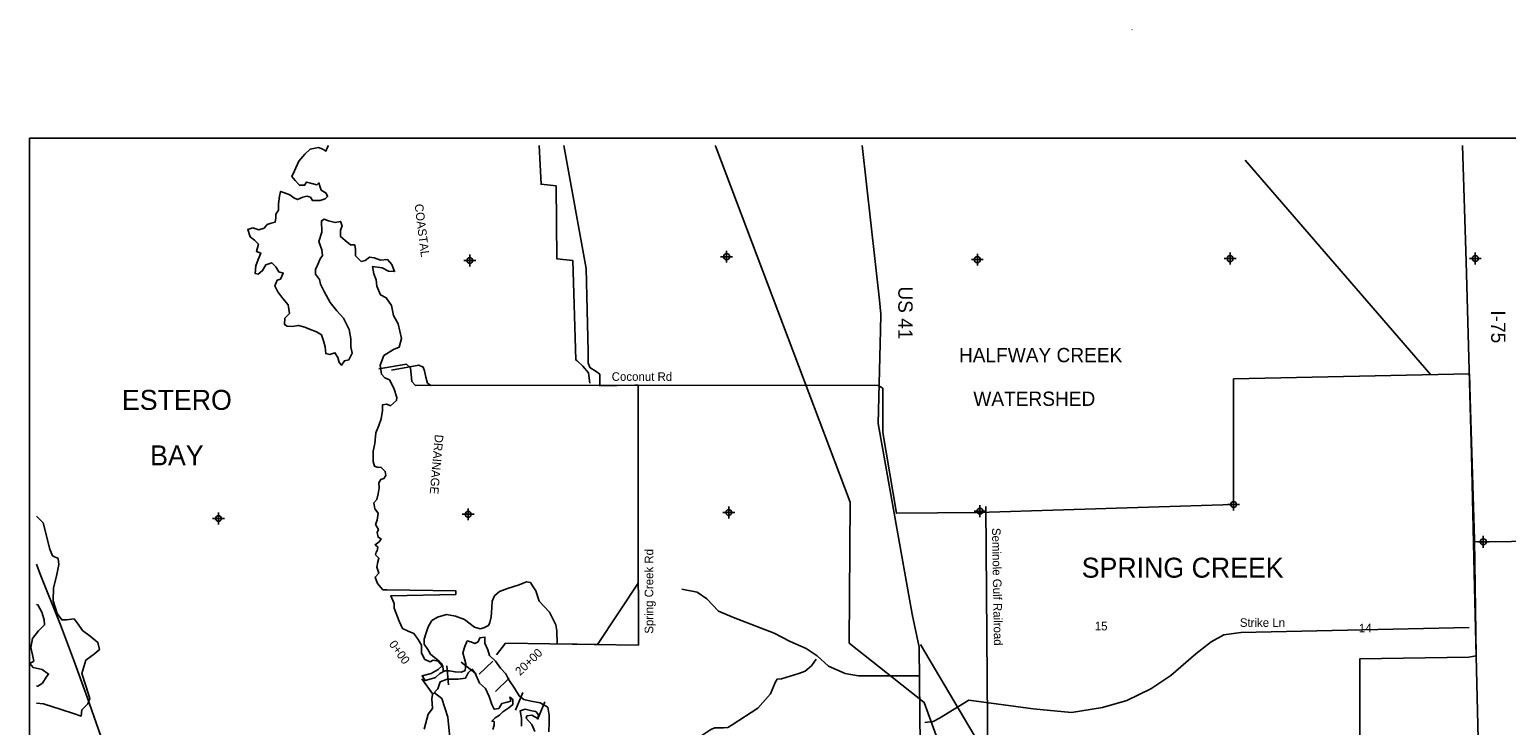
# Model space of a CAD drawing. Extents: x 216737 to 264737, y 724147 to 758382.
# Tile 2 of 3: x 216737 to 247778, y 743751 to 758382. Entities that reach past the tile are written whole.
import ezdxf
from ezdxf.enums import TextEntityAlignment as Align

# ---------------------------------------------------------------- set-up
doc = ezdxf.new("R2010")
doc.units = 0
doc.header["$LTSCALE"] = 800
doc.header["$PDMODE"] = 34
doc.header["$PDSIZE"] = 125
doc.linetypes.add('DIVIDE', pattern=[0])
for name, color, linetype in [('BORDER', 1, 'CONTINUOUS'), ('MAJROADS', 9, 'CONTINUOUS'), ('MINROADS', 8, 'CONTINUOUS'), ('POWERLINES', 11, 'DIVIDE'), ('RR', 13, 'CONTINUOUS'), ('SEC', 2, 'CONTINUOUS'), ('STATIONS', 7, 'CONTINUOUS'), ('TEXT', 7, 'CONTINUOUS'), ('WATER', 4, 'CONTINUOUS'), ('WSHEDS', 3, 'CONTINUOUS')]:
    doc.layers.add(name, color=color, linetype=linetype)

msp = doc.modelspace()

# ---------------------------------------------------------------- linework, layer by layer
at = {"layer": 'BORDER', "color": 0}
msp.add_lwpolyline([(216737, 724595), (264737, 724595), (264737, 756095), (216737, 756095)], close=True, dxfattribs=at)
at = {"layer": 'MAJROADS', "color": 0}
for points in [[(234237, 755945), (234601, 752689), (234627, 752398), (234624, 752054), (234572, 750097), (235289, 746093), (235435, 745394), (235513, 737786), (235510, 735415), (235508, 733826), (235597, 732502), (235806, 729727), (236093, 726551), (236155, 725675), (236184, 724745)], [(246856, 755945), (246932, 753506), (247047, 749449), (247104, 746657), (247183, 743468), (247229, 743107), (247285, 742740), (247365, 742454), (247423, 742189), (247561, 741875), (247694, 741523), (247822, 741274)], [(234590, 750907), (225172, 750901), (225103, 750948), (225066, 751073), (225036, 751207), (225013, 751282), (224916, 751329), (224345, 751220)], [(216887, 747139), (216964, 746934), (217391, 745867), (217662, 745136), (217950, 744346), (218286, 743388)], [(235464, 745455), (238107, 740988), (238401, 740616), (238798, 740234), (244369, 734710), (244591, 734468), (244723, 734189), (244807, 733991), (244859, 733743), (244840, 733464), (244912, 726736), (243709, 724778)]]:
    msp.add_lwpolyline(points, dxfattribs=at)
at = {"layer": 'MINROADS', "color": 0}
for points in [[(228510, 750950), (228488, 751165), (228369, 751303), (228245, 751418), (228222, 751435), (228159, 753524), (227823, 753558), (227803, 755093), (227487, 755130), (227450, 755945)], [(229527, 750904), (224849, 750899), (224775, 750983), (224744, 751269), (224660, 751345), (224082, 751248)], [(234593, 750887), (234574, 750898), (229527, 750904), (229527, 747770), (229533, 745436), (226741, 745483), (226555, 745238)], [(234593, 750887), (234574, 750898), (229527, 750904), (229527, 747770), (229533, 745436), (226741, 745483), (226555, 745238)], [(235429, 744797), (234161, 744794), (233882, 744846), (233532, 744995), (233290, 745212), (233060, 745372), (232722, 745517), (232387, 745692), (231533, 746019), (231217, 746154), (230970, 746411), (230772, 746556), (230446, 746614)], [(235553, 743812), (235732, 743838), (235864, 743906), (236481, 744281), (237829, 744100), (238637, 744027), (239287, 744131), (239802, 744274), (240305, 744520), (240723, 744801), (241251, 745254), (241570, 745512), (241840, 745655), (242196, 745706), (246996, 745810)], [(230859, 741240), (230900, 741346), (230960, 741526), (230904, 741865), (230922, 742119), (230899, 742411), (230833, 742620), (230782, 742764), (230731, 743398), (230781, 743486), (231056, 743667), (231141, 743698), (231325, 743703), (231412, 743710), (231502, 743765), (232044, 744114), (232307, 744418), (232415, 744665), (232453, 744727), (232542, 744731), (232906, 744846), (233042, 744893), (233173, 745006), (233272, 745148)]]:
    msp.add_lwpolyline(points, dxfattribs=at)
at = {"layer": 'POWERLINES', "color": 0}
msp.add_lwpolyline([(236121, 742633), (235542, 744235), (233962, 745484), (233985, 748445), (231161, 755913), (231148, 755945)], dxfattribs=at)
at = {"layer": 'RR', "color": 0}
msp.add_lwpolyline([(236838, 748355), (236881, 742933)], dxfattribs=at)
at = {"layer": 'SEC', "color": 0}
for p in [(231388, 753606), (241970, 753566), (247124, 753569), (225992, 753526), (236658, 753544), (242043, 748396), (220709, 748101), (225955, 748190), (231434, 748227), (236713, 748257), (247292, 747613)]:
    msp.add_point(p, dxfattribs=at)
at = {"layer": 'STATIONS', "color": 0}
for p, q in [((225511, 745005), (225540, 744606)), ((225811, 745083), (226124, 744835)), ((226472, 745105), (226184, 744828)), ((224983, 744730), (225216, 744406)), ((226819, 744745), (226530, 744468)), ((227108, 744443), (226952, 744075)), ((227569, 744248), (227412, 743880))]:
    msp.add_line(p, q, dxfattribs=at)
at = {"layer": 'WATER', "color": 0}
for points in [[(227651, 743614), (227660, 743815), (227661, 743966), (227629, 744134), (227471, 744227), (227278, 744262), (227128, 744296), (227028, 744372), (226928, 744532), (226812, 744709), (226746, 744835), (226638, 744953), (226530, 745105), (226405, 745223), (226372, 745340), (226306, 745483), (226307, 745609), (226198, 745593), (226164, 745509), (226097, 745476), (226013, 745510), (225938, 745527), (225887, 745410), (225844, 745277), (225877, 745151), (225910, 745050), (225892, 744908), (225817, 744875), (225682, 744876), (225557, 744902), (225465, 744902), (225364, 744844), (225271, 744761), (225179, 744728), (225053, 744696), (224987, 744797), (225180, 744846), (225323, 744928), (225407, 745003), (225324, 745104), (225223, 745122), (225156, 745089), (225048, 745140), (224973, 745274), (224974, 745442), (224908, 745559), (224817, 745686), (224692, 745737), (224575, 745788), (224509, 745947), (224402, 746216), (224402, 746317), (224328, 746476), (225696, 746507), (225696, 746583), (224245, 746603), (224161, 746603), (224053, 746738), (224004, 746872), (224080, 746955), (224039, 747081), (224056, 747190), (224082, 747265), (224007, 747341), (224024, 747391), (224041, 747425), (224059, 747500), (224000, 747551), (224084, 747609), (224127, 747676), (224068, 747709), (224044, 747810), (224069, 747869), (224012, 747978), (224046, 748070), (224063, 748212), (223997, 748305), (223973, 748430), (224040, 748505), (224066, 748622), (224084, 748748), (224076, 748849), (224118, 748924), (224186, 748940), (224228, 749007), (224212, 749091), (224128, 749175), (224045, 749184), (223986, 749201), (223962, 749302), (223963, 749519), (223998, 749678), (224016, 749904), (224076, 750055), (224127, 750197), (224153, 750372), (224154, 750490), (224246, 750506), (224322, 750472), (224448, 750580), (224457, 750647), (224391, 750840), (224300, 751016), (224208, 751059), (224133, 751135), (224110, 751328), (224186, 751528), (224388, 751652), (224506, 751702), (224557, 751886), (224484, 752196), (224385, 752373), (224344, 752582), (224236, 752742), (224111, 752802), (224037, 752987), (224021, 753121), (223972, 753247), (223948, 753398), (224149, 753371), (224282, 753303), (224408, 753294), (224350, 753445), (224259, 753546), (224116, 753531), (223982, 753582), (223882, 753599), (223789, 753524), (223705, 753508), (223589, 753626), (223590, 753760), (223574, 753853), (223482, 753853), (223373, 753946), (223273, 754030), (223274, 754164), (223308, 754256), (223276, 754349), (223158, 754324), (223024, 754359), (222932, 754393), (222874, 754360), (222880, 754125), (222820, 753925), (222878, 753748), (222894, 753631), (222843, 753564), (222792, 753431), (222749, 753339), (222749, 753238), (222832, 753129), (222856, 753028), (222931, 752877), (223055, 752641), (223196, 752465), (223337, 752313), (223453, 752078), (223493, 751876), (223492, 751709), (223517, 751575), (223449, 751441), (223356, 751417), (223297, 751325), (223247, 751384), (223214, 751484), (223156, 751585), (223047, 751553), (222964, 751570), (222948, 751712), (222915, 751838), (222874, 751964), (222766, 752024), (222624, 752083), (222523, 752126), (222390, 752160), (222256, 752136), (222155, 752145), (222097, 752179), (222106, 752313), (222199, 752413), (222175, 752597), (222058, 752724), (221959, 752867), (221893, 752993), (221944, 753110), (222011, 753134), (222070, 753260), (221978, 753285), (221912, 753395), (221829, 753479), (221703, 753438), (221635, 753313), (221543, 753238), (221476, 753255), (221494, 753414), (221545, 753548), (221596, 753682), (221504, 753716), (221547, 753866), (221464, 753951), (221372, 754027), (221323, 754178), (221432, 754210), (221557, 754168), (221666, 754209), (221734, 754284), (221818, 754308), (221902, 754333), (221911, 754425), (221911, 754500), (221971, 754584), (221971, 754718), (221989, 754877), (222015, 754977), (222099, 754951), (222207, 754909), (222291, 754841), (222366, 754807), (222483, 754857), (222567, 754881), (222642, 754856), (222684, 754788), (222843, 754787), (222952, 754820), (223003, 754870), (222970, 754945), (222870, 755005), (222837, 755089), (222820, 755156), (222778, 755114), (222644, 755149), (222561, 755174), (222519, 755108), (222410, 755108), (222318, 755210), (222252, 755294), (222303, 755411), (222396, 755611), (222523, 755761), (222633, 755869), (222809, 755901), (222901, 755867), (222967, 755825), (223001, 755909), (223022, 755945)], [(216887, 748149), (216893, 748143), (217026, 748008), (217165, 747455), (217222, 747320), (217339, 747261), (217355, 747135), (217303, 746892), (217243, 746642), (217233, 746374), (217315, 746105), (217414, 745970), (217515, 745970), (217674, 745994), (217757, 745884), (217848, 745750), (218015, 745631), (218173, 745496), (218206, 745345), (218105, 745254), (217919, 745121), (217834, 744845), (217924, 744585), (218006, 744316), (217964, 744208), (217837, 744083), (217819, 743949), (217661, 744000), (217402, 744086), (217034, 744206), (216887, 744223)], [(216887, 744581), (216911, 744575), (217012, 744641), (217088, 744766), (217139, 744833), (217005, 744926), (216813, 744969), (216746, 745053), (216830, 745103), (216798, 745237), (216765, 745388), (216800, 745581), (216927, 745739), (217053, 745864), (217046, 745973), (216997, 746132), (216914, 746284), (216887, 746292)], [(225029, 743674), (225115, 743992), (225208, 744108), (225193, 744309), (225210, 744402), (225320, 744518), (225371, 744668), (225514, 744726), (225748, 744725), (225899, 744749), (225959, 744857), (226043, 744932), (226101, 744848), (226192, 744638), (226317, 744528), (226399, 744360), (226457, 744192), (226506, 744091), (226599, 744107), (226666, 744216), (226750, 744232), (226851, 744265), (226835, 744349), (226893, 744298), (226892, 744189), (226808, 744123), (226682, 744040), (226614, 743965), (226522, 743915), (226454, 743840), (226505, 743832), (226504, 743756), (226478, 743664)], [(227074, 743736), (227075, 743903), (227051, 744062), (227151, 744095), (227294, 744061), (227377, 744043), (227435, 743976), (227418, 743901), (227293, 743969), (227192, 743953), (227175, 743902), (227292, 743768), (227358, 743625)]]:
    msp.add_lwpolyline(points, dxfattribs=at)
at = {"layer": 'WSHEDS', "color": 0}
for points in [[(239910, 758377), (239908, 758382)], [(227965, 755945), (228439, 753359), (228480, 751613), (228478, 751378), (228514, 751279), (228647, 751196), (228724, 751134), (228721, 750894), (229460, 750907), (229527, 750907)], [(242285, 755634), (246191, 751123)], [(225431, 744883), (225434, 744927), (225422, 744994), (225399, 745055), (225345, 745102), (225251, 745182), (225167, 745252), (225107, 745349), (225032, 745462), (225034, 745564), (225071, 745702), (225112, 745823), (225191, 745957), (225313, 746025), (225500, 746081), (225688, 746049), (225882, 745981), (226086, 745820), (226207, 745786), (226286, 745802), (226381, 745854), (226414, 745915), (226441, 746032), (226457, 746225), (226461, 746367), (226508, 746474), (226612, 746569), (226780, 746633), (227030, 746705), (227115, 746746), (227185, 746771), (227265, 746754), (227311, 746690), (227376, 746585), (227451, 746366), (227666, 746136), (227761, 745935), (227799, 745867), (227819, 745743), (227825, 745464), (228672, 745450), (229530, 746745), (229527, 750904), (234574, 750898), (234669, 750842), (234671, 749910), (234958, 748211), (236684, 748227), (242043, 748396), (242043, 751036), (246999, 751140), (247014, 750629), (247107, 747652), (247140, 745212), (246991, 745187), (244700, 745154), (244700, 742154)], [(225597, 743209), (225532, 743925), (225402, 744315), (225246, 744439)]]:
    msp.add_lwpolyline(points, dxfattribs=at)
msp.add_lwpolyline([(247108, 747611), (252561, 747659), (257755, 747748), (257744, 754289), (259604, 754924, 0.20809), (259663, 754977), (260097, 755945, -0.093041)], format="xyb", dxfattribs=at)

# ---------------------------------------------------------------- texts
at = {"layer": 'MAJROADS', "color": 0}
for s, p in [('US 41', (234996, 752982)), ('I-75', (247457, 752478))]:
    msp.add_text(s, height=300, rotation=270, dxfattribs=at).set_placement(p)
at = {"layer": 'MINROADS', "color": 0}
for s, p in [('Coconut Rd', (228973, 750996)), ('Strike Ln', (242175, 745824))]:
    msp.add_text(s, height=180, dxfattribs=at).set_placement(p)
msp.add_text('Spring Creek Rd', height=180, rotation=90, dxfattribs=at).set_placement((229846, 745681))
at = {"layer": 'RR', "color": 0}
msp.add_text('Seminole Gulf Railroad', height=180, rotation=270.9917, dxfattribs=at).set_placement((236965, 747903))
at = {"layer": 'STATIONS', "color": 0}
for s, rotation, p in [('0+00', 305.6901, (224440, 745239)), ('20+00', 43.9258, (227291, 745023))]:
    msp.add_text(s, height=180, rotation=rotation, dxfattribs=at).set_placement(p, align=Align.CENTER)
at = {"layer": 'TEXT', "color": 0}
for s, rotation, p in [('COASTAL', 277, (224830, 754705)), ('DRAINAGE', 265, (225258, 749873))]:
    msp.add_text(s, height=180, rotation=rotation, dxfattribs=at).set_placement(p)
for s, height, p in [('HALFWAY CREEK', 300, (237988, 751388)), ('WATERSHED', 300, (237855, 750470)), ('SPRING CREEK', 420, (240973, 746858)), ('15', 180, (239259, 745750)), ('14', 180, (244811, 745708))]:
    msp.add_text(s, height=height, dxfattribs=at).set_placement(p, align=Align.CENTER)
at = {"layer": 'WATER', "color": 0}
for s, p in [('ESTERO', (219834, 750386)), ('BAY', (219834, 749220))]:
    msp.add_text(s, height=420, dxfattribs=at).set_placement(p, align=Align.CENTER)

doc.saveas('drawing.dxf')
